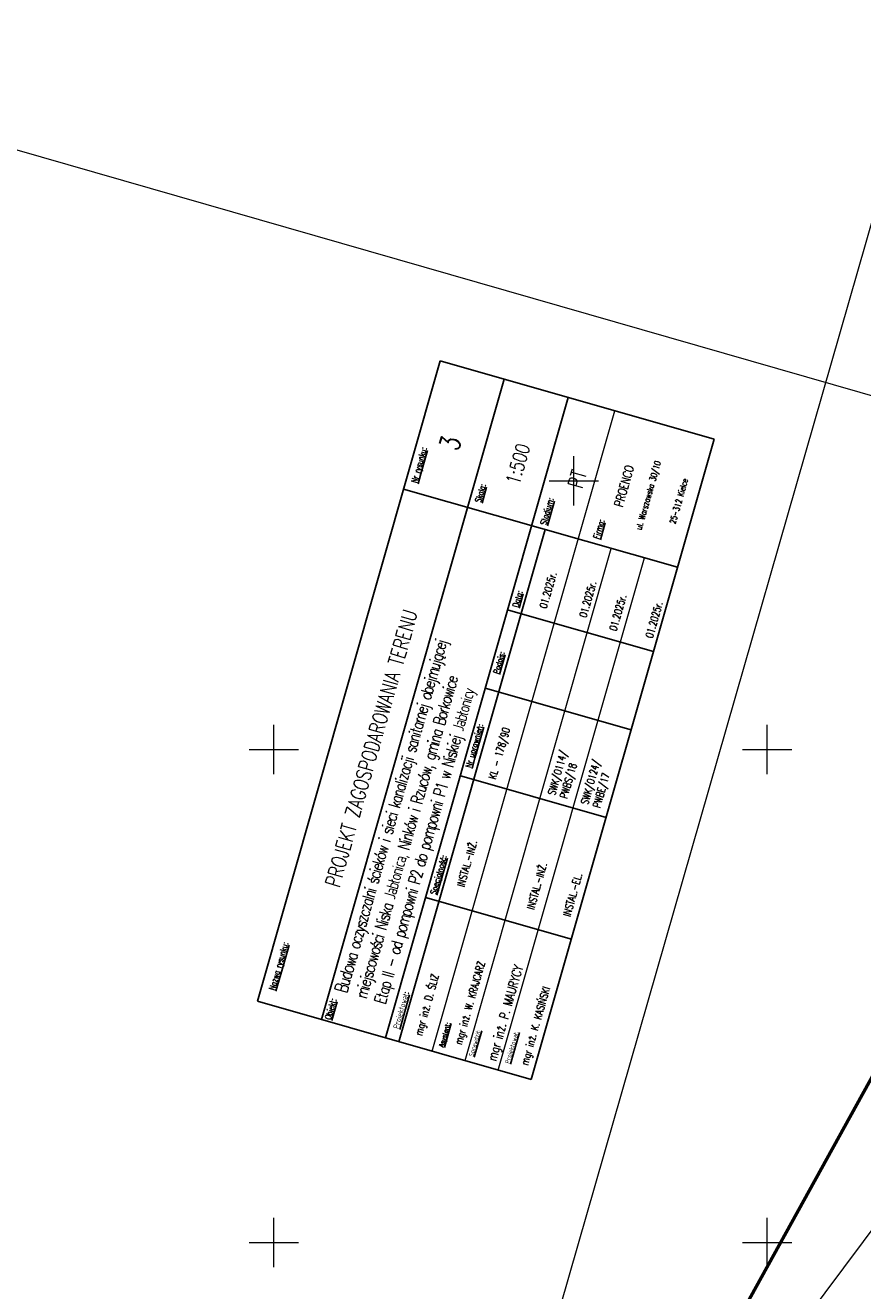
# Model space of a CAD drawing. Header units: metres. Extents: x 7482748 to 7484637, y 5684406 to 5687014.
# Tile 76 of 180: x 7482975 to 7483060, y 5685795 to 5685923. Entities that reach past the tile are written whole.
import ezdxf

# ---------------------------------------------------------------- set-up
doc = ezdxf.new("R2010")
doc.units = ezdxf.units.M
doc.header["$MEASUREMENT"] = 0
doc.linetypes.add('1', pattern=[1.5, 1, -0.5])
for name, color, linetype, lineweight in [('.domiar', 250, 'Continuous', 9), ('_Dzialki', 7, 'Continuous', 0), ('_Podzial_sekcyjny_krzyze', 7, '1', 13), ('_Zakres2', 7, 'Continuous', 0), ('TABELKI', 7, 'Continuous', 25)]:
    doc.layers.add(name, color=color, linetype=linetype, lineweight=lineweight)
doc.layers.add('_ramki_nieplotowane', color=7, linetype='Continuous', lineweight=0, plot=False)
doc.styles.get("Standard").update_dxf_attribs({"font": 'simplex.shx', "width": 0.75})

msp = doc.modelspace()

# ---------------------------------------------------------------- linework, layer by layer
at = {"layer": '.domiar', "linetype": 'Continuous'}
for points in [[(7483016.02952, 5685819.41355), (7483034.56155, 5685884.33214)], [(7483019.38589, 5685818.45543), (7483034.21128, 5685870.38949)], [(7483022.74225, 5685817.4973), (7483037.56764, 5685869.43137)]]:
    msp.add_lwpolyline(points, dxfattribs=at)
at = {"layer": '_Dzialki', "color": 96, "linetype": 'Continuous', "true_color": 0x008000, "flags": 128}
msp.add_lwpolyline([(7483085.17, 5685834.15), (7483049.99, 5685787.04)], dxfattribs=at)
at = {"layer": '_Podzial_sekcyjny_krzyze', "linetype": 'Continuous'}
for p, q in [((7483030.40653, 5685874.72469), (7483030.40653, 5685879.72469)), ((7483027.90653, 5685877.22469), (7483032.90653, 5685877.22469)), ((7483000, 5685847.5), (7483000, 5685852.5)), ((7483050, 5685847.5), (7483050, 5685852.5)), ((7482997.5, 5685850), (7483002.5, 5685850)), ((7483047.5, 5685850), (7483052.5, 5685850)), ((7483000, 5685797.5), (7483000, 5685802.5)), ((7483050, 5685797.5), (7483050, 5685802.5)), ((7482997.5, 5685800), (7483002.5, 5685800)), ((7483047.5, 5685800), (7483052.5, 5685800))]:
    msp.add_line(p, q, dxfattribs=at)
at = {"layer": '_ramki_nieplotowane', "color": 3, "linetype": 'Continuous', "lineweight": 0, "flags": 128}
for points in [[(7482999.77, 5685691.75), (7483285.22, 5685609.72), (7483401.36, 5686013.86), (7483115.9, 5686095.89), (7482999.77, 5685691.75)], [(7482782.62, 5685528.23), (7483068.08, 5685446.2), (7483184.21, 5685850.35), (7482898.76, 5685932.38), (7482782.62, 5685528.23)]]:
    msp.add_lwpolyline(points, close=True, dxfattribs=at)
at = {"layer": '_Zakres2', "color": 250, "linetype": 'Continuous', "lineweight": 53, "flags": 128}
msp.add_lwpolyline([(7482919.75, 5685689.31), (7482985.12, 5685714.14), (7482993.32, 5685719.02), (7483030.98, 5685724.55), (7483029.03, 5685759.51), (7483089.19, 5685868.5), (7483106.77, 5685891.16), (7483136.06, 5685890.57), (7483164.61, 5685888.16), (7483184.14, 5685878.01), (7483241.37, 5685938.75)], dxfattribs=at)
at = {"layer": 'TABELKI'}
for p, q in [((7482998.31468, 5685824.47053), (7483016.84671, 5685889.38912)), ((7483016.84671, 5685889.38912), (7483044.63064, 5685881.45776)), ((7483004.81188, 5685822.6158), (7483023.34391, 5685887.53439)), ((7483011.30909, 5685820.76107), (7483029.84111, 5685885.67966)), ((7483026.09861, 5685816.53917), (7483044.63064, 5685881.45776)), ((7483013.14007, 5685876.4046), (7483040.92401, 5685868.47324)), ((7483012.67316, 5685820.37168), (7483027.49855, 5685872.30575)), ((7483023.77202, 5685864.13396), (7483038.48663, 5685859.935)), ((7483021.43013, 5685856.21557), (7483036.22007, 5685851.99511)), ((7483018.82155, 5685847.36299), (7483033.68682, 5685843.12103)), ((7483015.36739, 5685834.97749), (7483030.15733, 5685830.75705)), ((7483026.09861, 5685816.53917), (7482998.31468, 5685824.47053))]:
    msp.add_line(p, q, dxfattribs=at)

# ---------------------------------------------------------------- texts
at = {"layer": 'TABELKI', "attachment_point": 1, "rotation": 74.0677764}
for s, insert, char_height, width in [('{\\Fsimplex.shx|c238;\\LNr rysunku\\l:}', (7483013.87917, 5685877.15327), 0.63882, 25.6425568), ('{\\Fsimplex.shx|c238;ul. Warszawska 30/10}', (7483036.65773, 5685872.39149), 0.63063, 17.7525393), ('{\\Fsimplex.shx|c238;25-312 Kielce}', (7483040.09977, 5685872.99785), 0.63063, 17.7525393), ('{\\Fsimplex.shx|c238;\\LSkala\\l:}', (7483020.35977, 5685875.17069), 0.63882, 25.6425568), ('{\\Fsimplex.shx|c238;\\LStadium\\l:}', (7483026.98573, 5685872.89569), 0.63882, 25.6425568), ('{\\Fsimplex.shx|c238;\\LFirma\\l:}', (7483032.36581, 5685871.46938), 0.63882, 25.6425568), ('{\\Fsimplex.shx|c238;\\LData\\l:}', (7483024.18504, 5685864.53228), 0.58968, 23.6700524), ('{\\Fsimplex.shx|c238;\\LPodpis\\l:}', (7483022.24206, 5685857.77876), 0.54054, 23.6700524), ('{\\Fsimplex.shx|c238;\\LNr uprawnień\\l:}', (7483019.40161, 5685848.27343), 0.58968, 23.6700524), ('{\\Fsimplex.shx|c238;\\LSpecjalność\\l:}', (7483015.83316, 5685835.41422), 0.58968, 23.6700524), ('{\\Fsimplex.shx|c238;\\LNazwa rysunku\\l:}', (7482999.46231, 5685825.7207), 0.63882, 25.6425568), ('{\\Fsimplex.shx|c238;\\LProjektował\\l:}', (7483012.06875, 5685821.79351), 0.58968, 23.6700524), ('{\\Fsimplex.shx|c238;\\LObiekt\\l:}', (7483005.14172, 5685822.73441), 0.63882, 25.6425568), ('{\\fsimplex.shx|b0|i0|c238|p0;\\LAsystent:}', (7483016.71378, 5685819.93113), 0.4914, 19.7250437), ('{\\fsimplex.shx|b0|i0|c238|p0;\\LSprawdził:}', (7483019.74467, 5685818.96212), 0.4914, 19.7250437), ('{\\fsimplex.shx|b0|i0|c238|p0;\\LProjektował:}', (7483023.41628, 5685818.24411), 0.4914, 19.7250437)]:
    msp.add_mtext(s, dxfattribs=dict(at, insert=insert, char_height=char_height, width=width))
at = {"layer": 'TABELKI', "lineweight": 25, "attachment_point": 1, "rotation": 74.0677764}
for s, insert, char_height, width in [('3', (7483016.74278, 5685880.72066), 2, 35.5050786), ('{\\fsimplex.shx|b0|i0|c238|p0;1:500}', (7483023.48592, 5685877.15159), 1.43325, 35.5050786), ('PT', (7483029.78795, 5685876.7791), 1.5, 35.5050786), ('\\pt40.947;{\\T0.85;Budo\\H0.92308x;wa oczyszczalni ścieków i sieci kanalizacji sanitarnej obejmującej\\Pmiejscowości Niska Jabłonica, Ninków i Rzuców, gmina Borkowice\\PEtap II - od pompowni P2 do pompowni P1 w Niskiej Jabłonicy}', (7483006.13331, 5685825.58407), 1.3, 96.2118497), ('PROJEKT ZAGOSPODAROWANIA TERENU', (7483005.17122, 5685836.35128), 1.5, 58.9808155), ('01.2025r.', (7483026.90343, 5685864.45567), 0.767813, 53.6725421), ('01.2025r.', (7483030.94405, 5685863.53032), 0.767813, 53.6725421), ('01.2025r.', (7483033.98824, 5685862.17139), 0.767813, 53.6725421), ('01.2025r.', (7483037.65985, 5685861.45337), 0.767813, 53.6725421), ('{\\Fsimplex.shx|c238;KL - 178/90}', (7483021.73752, 5685847.12843), 0.7678125, 53.6725421), ('SWK/0114/\\PPWBS/18', (7483027.75061, 5685845.52334), 0.767813, 53.6725421), ('SWK/0124/\\PPWBE/17', (7483031.09644, 5685844.57511), 0.767813, 53.6725421), ('{\\Fsimplex.shx|c238;INSTAL.-INŻ.}', (7483018.53923, 5685836.21366), 0.7678125, 53.6725421), ('{\\Fsimplex.shx|c238;INSTAL.-INŻ.}', (7483025.62404, 5685833.92938), 0.7678125, 53.6725421), ('INSTAL.-EL.', (7483029.29565, 5685833.21136), 0.7678125, 53.6725421), ('{\\H0.6622x;mgr inż. W. KRAJCARZ}', (7483018.28812, 5685820.22197), 1.1594583, 41.2865709), ('mgr inż. P. MAURYCY', (7483021.6143, 5685818.58989), 0.9275666, 33.0292567), ('{\\Fsimplex.shx|c238;\\H0.6622x;mgr inż. D. ŚLIZ}', (7483014.2475, 5685821.14732), 1.1594583, 41.2865709), ('{\\H0.6622x;mgr inż. K. KASIŃSKI}', (7483025.00392, 5685818.14502), 1.1594583, 41.2865709)]:
    msp.add_mtext(s, dxfattribs=dict(at, insert=insert, char_height=char_height, width=width))
at = {"layer": 'TABELKI', "lineweight": 30, "insert": (7483034.48883, 5685874.77541), "char_height": 0.9009, "width": 35.5050786, "attachment_point": 1, "rotation": 74.0677764}
msp.add_mtext('{\\Fsimplex.shx|c238;PROENCO}', dxfattribs=at)

doc.saveas('drawing.dxf')
